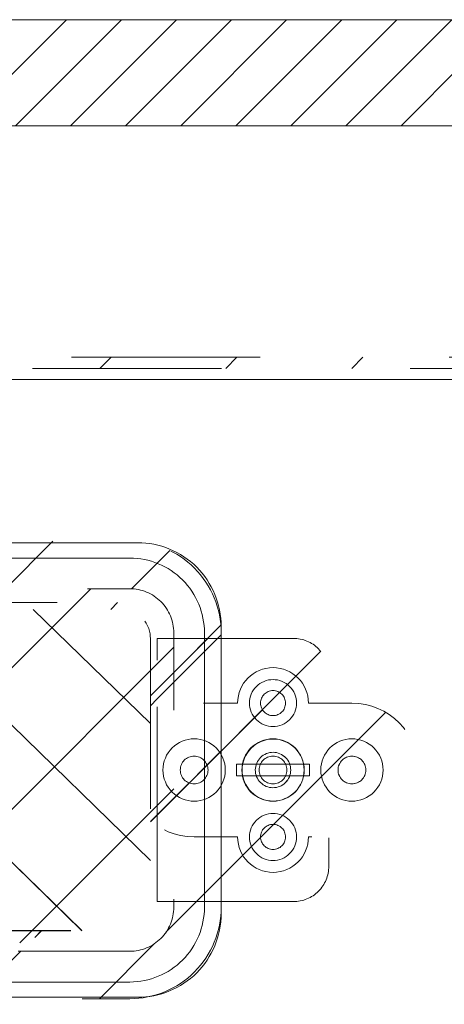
# Model space of a CAD drawing. Header units: inches. Extents: x -416 to -272, y -73 to 47.
# Tile 131 of 206: x -303.17 to -300.18, y -20.46 to -13.51. Entities that reach past the tile are written whole.
import ezdxf

# ---------------------------------------------------------------- set-up
doc = ezdxf.new("R2010")
doc.units = ezdxf.units.IN
doc.header["$LTSCALE"] = 32
doc.header["$MEASUREMENT"] = 0
doc.linetypes.add('Dash Style-1', pattern=[0.083328, 0.041656, -0.041672])
for name, color, linetype, lineweight in [('DashLine', 7, 'Continuous', 13), ('DashLineFill', 7, 'Dash Style-1', 13), ('Drawing', 7, 'Continuous', 18), ('Metal-Black', 7, 'Continuous', 18), ('Metal-UtilityGrommet', 7, 'Continuous', 13), ('None', 7, 'Continuous', 18), ('SolidLine', 7, 'Continuous', 15), ('Wood_1-H', 7, 'Continuous', 13)]:
    doc.layers.add(name, color=color, linetype=linetype, lineweight=lineweight)
doc.layers.add('Electrical', color=1, linetype='Dash Style-1', lineweight=15, true_color=0xff0000)
doc.layers.add('Textile-Cushion', color=7, linetype='Continuous', lineweight=18, true_color=0x4c4c4c)
pattern_1 = [(45, (0, 0), (-1.61302, 1.935715), []), (45, (-1.0608, 1.0608), (-0.472346, 0.4167613), [])]

# ---------------------------------------------------------------- blocks, each defined once
blk = doc.blocks.new('Group-22')
at = {"layer": 'DashLineFill', "linetype": 'Continuous', "lineweight": 13}
h = blk.add_hatch(dxfattribs=at)
h.set_pattern_fill('Steel', color=253, style=0, pattern_type=2)
h.set_pattern_definition(pattern_1)
h.paths.add_polyline_path([(-0.0472, 0.1575), (69.7717, 0.1575), (69.7717, 0.0787), (-0.0472, 0.0787)])
at = {"layer": 'DashLineFill', "flags": 128}
blk.add_lwpolyline([(-0.0472, 0.1575), (69.7717, 0.1575), (69.7717, 0.0787), (-0.0472, 0.0787)], close=True, dxfattribs=at)
blk = doc.blocks.new('Group-23')
at = {"layer": 'None'}
blk.add_blockref('Group-22', (0, 0), dxfattribs=at)
blk = doc.blocks.new('SL Desktop Screen (2D)-1')
at = {"layer": 'None'}
blk.add_blockref('Group-23', (0, 0), dxfattribs=at)
at = {"layer": 'Drawing', "color": 0, "flags": 1}
for tag in ['Tag', 'Catalog', 'Option1', 'Option2', 'Option3', 'Option4', 'Option5', 'Option6', 'Option7', 'Option8', 'Option9', 'Option10', 'Option11', 'Option12', 'Custom', 'FinishGroup', 'Discount', 'Item2', 'Item3', 'Item6', 'Item9', 'Item10', 'Item12', 'Item13', 'Item16', 'Item19', 'Item20', 'Item21', 'Item22', 'Item23', 'Item24', 'Item25', 'Item8', 'Item18', 'Item1', 'Item4', 'Item5', 'Item7', 'Item11', 'Item14', 'Item15', 'Item17']:
    blk.add_attdef(tag, (16.542, -15.8769), '', height=0.00709, dxfattribs=at)
blk = doc.blocks.new('Group-30')
at = {"layer": 'DashLine', "flags": 128}
for points in [[(6.3903, 0.2188), (6.4117, 0.2177), (6.4329, 0.2145), (6.4538, 0.2093), (6.474, 0.2021), (6.4934, 0.1929), (6.5118, 0.1819), (6.529, 0.1691), (6.545, 0.1547), (6.5594, 0.1388), (6.5722, 0.1215), (6.5832, 0.1031), (6.5924, 0.0837), (6.5996, 0.0635), (6.6048, 0.0427), (6.608, 0.0214), (6.609, 0), (6.608, -0.0214), (6.6048, -0.0427), (6.5996, -0.0635), (6.5924, -0.0837), (6.5832, -0.1031), (6.5722, -0.1215), (6.5594, -0.1388), (6.545, -0.1547), (6.529, -0.1691), (6.5118, -0.1819), (6.4934, -0.1929), (6.474, -0.2021), (6.4538, -0.2093), (6.4329, -0.2145), (6.4117, -0.2177), (6.3903, -0.2188), (6.3688, -0.2177), (6.3476, -0.2145), (6.3268, -0.2093), (6.3066, -0.2021), (6.2872, -0.1929), (6.2687, -0.1819), (6.2515, -0.1691), (6.2356, -0.1547), (6.2212, -0.1388), (6.2084, -0.1215), (6.1974, -0.1031), (6.1882, -0.0837), (6.1809, -0.0635), (6.1757, -0.0427), (6.1726, -0.0214), (6.1715, 0), (6.1726, 0.0214), (6.1757, 0.0427), (6.1809, 0.0635), (6.1882, 0.0837), (6.1974, 0.1031), (6.2084, 0.1215), (6.2212, 0.1388), (6.2356, 0.1547), (6.2515, 0.1691), (6.2687, 0.1819), (6.2872, 0.1929), (6.3066, 0.2021), (6.3268, 0.2093), (6.3476, 0.2145), (6.3688, 0.2177)], [(6.3905, 0.125), (6.4027, 0.1243), (6.4149, 0.1225), (6.4267, 0.1194), (6.4383, 0.1152), (6.4493, 0.1099), (6.4598, 0.1035), (6.4696, 0.0962), (6.4787, 0.0879), (6.4868, 0.0787), (6.4941, 0.0688), (6.5003, 0.0583), (6.5055, 0.0472), (6.5096, 0.0356), (6.5125, 0.0237), (6.5142, 0.0115), (6.5148, -0.0007), (6.5141, -0.013), (6.5122, -0.0251), (6.5092, -0.037), (6.505, -0.0485), (6.4997, -0.0596), (6.4933, -0.07), (6.4859, -0.0799), (6.4776, -0.0889), (6.4685, -0.0971), (6.4586, -0.1043), (6.4481, -0.1106), (6.4369, -0.1158), (6.4254, -0.1198), (6.4134, -0.1227), (6.4013, -0.1245), (6.389, -0.125), (6.3768, -0.1243), (6.3647, -0.1225), (6.3528, -0.1194), (6.3413, -0.1152), (6.3302, -0.1099), (6.3197, -0.1035), (6.3099, -0.0962), (6.3009, -0.0879), (6.2927, -0.0787), (6.2854, -0.0688), (6.2792, -0.0583), (6.274, -0.0472), (6.2699, -0.0356), (6.267, -0.0237), (6.2653, -0.0115), (6.2648, 0.0007), (6.2654, 0.013), (6.2673, 0.0251), (6.2704, 0.037), (6.2746, 0.0485), (6.2799, 0.0596), (6.2862, 0.07), (6.2936, 0.0799), (6.3019, 0.0889), (6.311, 0.0971), (6.3209, 0.1043), (6.3315, 0.1106), (6.3426, 0.1158), (6.3542, 0.1198), (6.3661, 0.1227), (6.3782, 0.1245)], [(6.1318, 0.0417), (6.6477, 0.0417), (6.6477, -0.0417), (6.1318, -0.0417)]]:
    blk.add_lwpolyline(points, close=True, dxfattribs=at)
blk = doc.blocks.new('Group-32')
at = {"layer": 'Textile-Cushion', "color": 31, "true_color": 0xffc198}
for p, q in [((2.7107, 1.1339), (5.0405, -1.1339)), ((3.7036, 1.1339), (5.5236, -0.6376)), ((4.6965, 1.1339), (5.5236, 0.3288))]:
    blk.add_line(p, q, dxfattribs=at)
blk = doc.blocks.new('Group-33')
at = {"layer": 'Textile-Cushion', "color": 31, "true_color": 0xffc198}
blk.add_blockref('Group-32', (0, 0), dxfattribs=at)
blk = doc.blocks.new('SBDXF2-Shroud (2D)')
at = {"layer": 'DashLineFill', "linetype": 'Continuous', "lineweight": 13}
h = blk.add_hatch(dxfattribs=at)
h.set_pattern_fill('Steel', color=253, style=0, pattern_type=2)
h.set_pattern_definition(pattern_1)
edge = h.paths.add_edge_path()
edge.add_line((-5.5709, 0.9311), (-5.5709, -0.9311))
edge.add_arc((-5.3209, -0.9311), 0.25, 180, 270)
edge.add_line((-5.3209, -1.1811), (5.3209, -1.1811))
edge.add_arc((5.3209, -0.9311), 0.25, 270, 360)
edge.add_line((5.5709, -0.9311), (5.5709, 0.9311))
edge.add_arc((5.3209, 0.9311), 0.25, 0, 90)
edge.add_line((5.3209, 1.1811), (-5.3209, 1.1811))
edge.add_arc((-5.3209, 0.9311), 0.25, 90, 135)
edge.add_arc((-5.3209, 0.9311), 0.25, 135, 180)
edge.add_line((-5.5709, 0.9311), (-5.5709, 0.9311))
edge = h.paths.add_edge_path()
edge.add_arc((-5.3209, -0.9311), 0.2028, 180, 270, ccw=False)
edge.add_line((-5.5236, -0.9311), (-5.5236, 0.9311))
edge.add_arc((-5.3209, 0.9311), 0.2028, 90, 180, ccw=False)
edge.add_line((-5.3209, 1.1339), (5.3209, 1.1339))
edge.add_arc((5.3209, 0.9311), 0.2028, 0, 90, ccw=False)
edge.add_line((5.5236, 0.9311), (5.5236, -0.9311))
edge.add_arc((5.3209, -0.9311), 0.2028, -90, 0, ccw=False)
edge.add_line((5.3209, -1.1339), (-5.3209, -1.1339))
h = blk.add_hatch(dxfattribs=at)
h.set_pattern_fill('Steel', color=253, style=0, pattern_type=2)
h.set_pattern_definition(pattern_1)
edge = h.paths.add_edge_path()
edge.add_line((6.5335, -0.9291), (5.5709, -0.9291))
edge.add_line((5.5709, -0.9291), (5.5709, 0.9291))
edge.add_line((5.5709, 0.9291), (6.5335, 0.9291))
edge.add_arc((6.5335, 0.6791), 0.25, 0, 90, ccw=False)
edge.add_line((6.7835, 0.6791), (6.7835, -0.6791))
edge.add_arc((6.5335, -0.6791), 0.25, 315, 360, ccw=False)
edge.add_arc((6.5335, -0.6791), 0.25, 270, 315, ccw=False)
edge.add_line((6.5335, -0.9291), (6.5335, -0.9291))
at = {"layer": 'DashLineFill', "flags": 128}
for points in [[(-5.5709, 0.9311), (-5.5709, -0.9311, 0.414214), (-5.3209, -1.1811), (5.3209, -1.1811, 0.414214), (5.5709, -0.9311), (5.5709, 0.9311, 0.414214), (5.3209, 1.1811), (-5.3209, 1.1811, 0.198912), (-5.4976, 1.1079, 0.198912), (-5.5709, 0.9311)], [(-5.3209, -1.1339, -0.414214), (-5.5236, -0.9311), (-5.5236, 0.9311, -0.414214), (-5.3209, 1.1339), (5.3209, 1.1339, -0.414214), (5.5236, 0.9311), (5.5236, -0.9311, -0.414214), (5.3209, -1.1339)], [(6.5335, -0.9291), (5.5709, -0.9291), (5.5709, 0.9291), (6.5335, 0.9291, -0.414214), (6.7835, 0.6791), (6.7835, -0.6791, -0.198912), (6.7102, -0.8559, -0.198912), (6.5335, -0.9291)]]:
    blk.add_lwpolyline(points, format="xyb", close=True, dxfattribs=at)
at = {"layer": 'Metal-Black', "color": 7}
blk.add_blockref('Group-30', (0, 0), dxfattribs=at)
at = {"layer": 'Metal-UtilityGrommet', "color": 7}
blk.add_blockref('Group-33', (0, 0), dxfattribs=at)
blk = doc.blocks.new('Group-34')
at = {"layer": 'DashLine', "flags": 128}
for points in [[(42.3942, -5.0962), (42.4157, -5.0973), (42.4369, -5.1004), (42.4577, -5.1056), (42.4779, -5.1129), (42.4973, -5.122), (42.5157, -5.1331), (42.533, -5.1459), (42.5489, -5.1603), (42.5633, -5.1762), (42.5761, -5.1934), (42.5871, -5.2118), (42.5963, -5.2312), (42.6035, -5.2515), (42.6088, -5.2723), (42.6119, -5.2935), (42.613, -5.315), (42.6119, -5.3364), (42.6088, -5.3576), (42.6035, -5.3785), (42.5963, -5.3987), (42.5871, -5.4181), (42.5761, -5.4365), (42.5633, -5.4537), (42.5489, -5.4696), (42.533, -5.4841), (42.5157, -5.4968), (42.4973, -5.5079), (42.4779, -5.5171), (42.4577, -5.5243), (42.4369, -5.5295), (42.4157, -5.5327), (42.3942, -5.5337), (42.3728, -5.5327), (42.3515, -5.5295), (42.3307, -5.5243), (42.3105, -5.5171), (42.2911, -5.5079), (42.2727, -5.4968), (42.2554, -5.4841), (42.2395, -5.4696), (42.2251, -5.4537), (42.2123, -5.4365), (42.2013, -5.4181), (42.1921, -5.3987), (42.1849, -5.3785), (42.1797, -5.3576), (42.1765, -5.3364), (42.1755, -5.315), (42.1765, -5.2935), (42.1797, -5.2723), (42.1849, -5.2515), (42.1921, -5.2312), (42.2013, -5.2118), (42.2123, -5.1934), (42.2251, -5.1762), (42.2395, -5.1603), (42.2554, -5.1459), (42.2727, -5.1331), (42.2911, -5.122), (42.3105, -5.1129), (42.3307, -5.1056), (42.3515, -5.1004), (42.3728, -5.0973)], [(42.3944, -5.19), (42.4067, -5.1906), (42.4188, -5.1925), (42.4307, -5.1956), (42.4422, -5.1998), (42.4533, -5.2051), (42.4637, -5.2114), (42.4736, -5.2188), (42.4826, -5.2271), (42.4908, -5.2362), (42.498, -5.2461), (42.5043, -5.2567), (42.5095, -5.2678), (42.5135, -5.2794), (42.5164, -5.2913), (42.5182, -5.3034), (42.5187, -5.3157), (42.518, -5.3279), (42.5162, -5.3401), (42.5131, -5.3519), (42.5089, -5.3635), (42.5036, -5.3745), (42.4972, -5.385), (42.4899, -5.3948), (42.4816, -5.4039), (42.4724, -5.412), (42.4625, -5.4193), (42.452, -5.4255), (42.4409, -5.4307), (42.4293, -5.4348), (42.4174, -5.4377), (42.4052, -5.4394), (42.393, -5.44), (42.3807, -5.4393), (42.3686, -5.4374), (42.3567, -5.4344), (42.3452, -5.4302), (42.3341, -5.4249), (42.3237, -5.4185), (42.3138, -5.4111), (42.3048, -5.4028), (42.2966, -5.3937), (42.2894, -5.3838), (42.2831, -5.3733), (42.2779, -5.3621), (42.2739, -5.3506), (42.271, -5.3386), (42.2692, -5.3265), (42.2687, -5.3142), (42.2694, -5.302), (42.2712, -5.2899), (42.2743, -5.278), (42.2785, -5.2665), (42.2838, -5.2554), (42.2902, -5.2449), (42.2975, -5.2351), (42.3058, -5.2261), (42.315, -5.2179), (42.3249, -5.2106), (42.3354, -5.2044), (42.3465, -5.1992), (42.3581, -5.1951), (42.37, -5.1922), (42.3822, -5.1905)], [(42.1358, -5.2732), (42.6516, -5.2732), (42.6516, -5.3567), (42.1358, -5.3567)]]:
    blk.add_lwpolyline(points, close=True, dxfattribs=at)
blk = doc.blocks.new('Group-36')
at = {"layer": 'Textile-Cushion', "color": 31, "true_color": 0xffc198}
for p, q in [((38.7146, -4.1811), (41.0445, -6.4488)), ((39.7075, -4.1811), (41.5276, -5.9526)), ((40.7005, -4.1811), (41.5276, -4.9861))]:
    blk.add_line(p, q, dxfattribs=at)
blk = doc.blocks.new('Group-37')
at = {"layer": 'Textile-Cushion', "color": 31, "true_color": 0xffc198}
blk.add_blockref('Group-36', (0, 0), dxfattribs=at)
blk = doc.blocks.new('Group-38')
at = {"layer": 'DashLineFill', "linetype": 'Continuous', "lineweight": 13}
h = blk.add_hatch(dxfattribs=at)
h.set_pattern_fill('Steel', color=253, style=0, pattern_type=2)
h.set_pattern_definition(pattern_1)
edge = h.paths.add_edge_path()
edge.add_line((30.4331, -4.3839), (30.4331, -6.2461))
edge.add_arc((30.6831, -6.2461), 0.25, 180, 270)
edge.add_line((30.6831, -6.4961), (41.3248, -6.4961))
edge.add_arc((41.3248, -6.2461), 0.25, 270, 360)
edge.add_line((41.5748, -6.2461), (41.5748, -4.3839))
edge.add_arc((41.3248, -4.3839), 0.25, 360, 450)
edge.add_line((41.3248, -4.1339), (30.6831, -4.1339))
edge.add_arc((30.6831, -4.3839), 0.25, 90, 135)
edge.add_arc((30.6831, -4.3839), 0.25, 135, 180)
edge.add_line((30.4331, -4.3839), (30.4331, -4.3839))
edge = h.paths.add_edge_path()
edge.add_arc((30.6831, -6.2461), 0.2028, 180, 270, ccw=False)
edge.add_line((30.4803, -6.2461), (30.4803, -4.3839))
edge.add_arc((30.6831, -4.3839), 0.2028, 90, 180, ccw=False)
edge.add_line((30.6831, -4.1811), (41.3248, -4.1811))
edge.add_arc((41.3248, -4.3839), 0.2028, 0, 90, ccw=False)
edge.add_line((41.5276, -4.3839), (41.5276, -6.2461))
edge.add_arc((41.3248, -6.2461), 0.2028, -90, 0, ccw=False)
edge.add_line((41.3248, -6.4488), (30.6831, -6.4488))
h = blk.add_hatch(dxfattribs=at)
h.set_pattern_fill('Steel', color=253, style=0, pattern_type=2)
h.set_pattern_definition(pattern_1)
edge = h.paths.add_edge_path()
edge.add_line((42.5374, -6.2441), (41.5748, -6.2441))
edge.add_line((41.5748, -6.2441), (41.5748, -4.3858))
edge.add_line((41.5748, -4.3858), (42.5374, -4.3858))
edge.add_arc((42.5374, -4.6358), 0.25, 0, 90, ccw=False)
edge.add_line((42.7874, -4.6358), (42.7874, -5.9941))
edge.add_arc((42.5374, -5.9941), 0.25, -45, 0, ccw=False)
edge.add_arc((42.5374, -5.9941), 0.25, 270, 315, ccw=False)
edge.add_line((42.5374, -6.2441), (42.5374, -6.2441))
at = {"layer": 'DashLineFill', "flags": 128}
for points in [[(30.4331, -4.3839), (30.4331, -6.2461, 0.414214), (30.6831, -6.4961), (41.3248, -6.4961, 0.414214), (41.5748, -6.2461), (41.5748, -4.3839, 0.414214), (41.3248, -4.1339), (30.6831, -4.1339, 0.198912), (30.5063, -4.2071, 0.198912), (30.4331, -4.3839)], [(30.6831, -6.4488, -0.414214), (30.4803, -6.2461), (30.4803, -4.3839, -0.414214), (30.6831, -4.1811), (41.3248, -4.1811, -0.414214), (41.5276, -4.3839), (41.5276, -6.2461, -0.414214), (41.3248, -6.4488)], [(42.5374, -6.2441), (41.5748, -6.2441), (41.5748, -4.3858), (42.5374, -4.3858, -0.414214), (42.7874, -4.6358), (42.7874, -5.9941, -0.198912), (42.7142, -6.1709, -0.198912), (42.5374, -6.2441)]]:
    blk.add_lwpolyline(points, format="xyb", close=True, dxfattribs=at)
at = {"layer": 'Metal-Black', "color": 7}
blk.add_blockref('Group-34', (0, 0), dxfattribs=at)
at = {"layer": 'Metal-UtilityGrommet', "color": 7}
blk.add_blockref('Group-37', (0, 0), dxfattribs=at)
blk = doc.blocks.new('1BPJHN-ShroudBracket (2D)')
at = {"layer": 'DashLineFill', "linetype": 'Continuous', "lineweight": 13}
h = blk.add_hatch(dxfattribs=at)
h.set_pattern_fill('Steel', color=253, style=0, pattern_type=2)
h.set_pattern_definition(pattern_1)
edge = h.paths.add_edge_path()
edge.add_line((0.5571, 0.4724), (0.25, 0.4724))
edge.add_arc((0, 0.4724), 0.25, 0, 180)
edge.add_line((-0.25, 0.4724), (-0.5571, 0.4724))
edge.add_arc((-0.5571, 0), 0.4724, 90, 270)
edge.add_line((-0.5571, -0.4724), (-0.25, -0.4724))
edge.add_arc((0, -0.4724), 0.25, 180, 360)
edge.add_line((0.25, -0.4724), (0.5571, -0.4724))
edge.add_arc((0.5571, 0), 0.4724, 270, 450)
edge.add_line((0.5571, 0.4724), (0.5571, 0.4724))
edge = h.paths.add_edge_path()
edge.add_arc((0, 0), 0.0979, 0, 180, ccw=False)
edge.add_arc((0, 0), 0.0979, 180, 360, ccw=False)
edge = h.paths.add_edge_path()
edge.add_arc((0, 0.4724), 0.0885, 0, 180, ccw=False)
edge.add_arc((0, 0.4724), 0.0885, 180, 360, ccw=False)
edge = h.paths.add_edge_path()
edge.add_arc((-0.5571, 0), 0.098, 0, 180, ccw=False)
edge.add_arc((-0.5571, 0), 0.098, 180, 360, ccw=False)
edge = h.paths.add_edge_path()
edge.add_arc((0.5571, 0), 0.098, 0, 180, ccw=False)
edge.add_arc((0.5571, 0), 0.098, 180, 360, ccw=False)
edge = h.paths.add_edge_path()
edge.add_arc((0, -0.4724), 0.0885, 0, 180, ccw=False)
edge.add_arc((0, -0.4724), 0.0885, 180, 360, ccw=False)
at = {"layer": 'DashLine', "flags": 128}
for points in [[(0, 0.6384), (0.0163, 0.6376), (0.0324, 0.6353), (0.0482, 0.6313), (0.0635, 0.6258), (0.0783, 0.6188), (0.0922, 0.6105), (0.1053, 0.6008), (0.1174, 0.5898), (0.1283, 0.5778), (0.138, 0.5647), (0.1464, 0.5507), (0.1534, 0.536), (0.1589, 0.5206), (0.1628, 0.5048), (0.1652, 0.4887), (0.166, 0.4724), (0.1652, 0.4562), (0.1628, 0.4401), (0.1589, 0.4243), (0.1534, 0.4089), (0.1464, 0.3942), (0.138, 0.3802), (0.1283, 0.3671), (0.1174, 0.3551), (0.1053, 0.3441), (0.0922, 0.3344), (0.0783, 0.326), (0.0635, 0.3191), (0.0482, 0.3136), (0.0324, 0.3096), (0.0163, 0.3072), (0, 0.3064), (-0.0163, 0.3072), (-0.0324, 0.3096), (-0.0482, 0.3136), (-0.0635, 0.3191), (-0.0783, 0.326), (-0.0922, 0.3344), (-0.1053, 0.3441), (-0.1174, 0.3551), (-0.1283, 0.3671), (-0.138, 0.3802), (-0.1464, 0.3942), (-0.1534, 0.4089), (-0.1589, 0.4243), (-0.1628, 0.4401), (-0.1652, 0.4562), (-0.166, 0.4724), (-0.1652, 0.4887), (-0.1628, 0.5048), (-0.1589, 0.5206), (-0.1534, 0.536), (-0.1464, 0.5507), (-0.138, 0.5647), (-0.1283, 0.5778), (-0.1174, 0.5898), (-0.1053, 0.6008), (-0.0922, 0.6105), (-0.0783, 0.6188), (-0.0635, 0.6258), (-0.0482, 0.6313), (-0.0324, 0.6353), (-0.0163, 0.6376)], [(-0.5571, 0.22), (-0.5355, 0.2189), (-0.5142, 0.2158), (-0.4932, 0.2105), (-0.4729, 0.2033), (-0.4534, 0.194), (-0.4349, 0.1829), (-0.4175, 0.1701), (-0.4015, 0.1556), (-0.387, 0.1396), (-0.3742, 0.1222), (-0.3631, 0.1037), (-0.3538, 0.0842), (-0.3466, 0.0639), (-0.3413, 0.0429), (-0.3381, 0.0216), (-0.3371, 0), (-0.3381, -0.0216), (-0.3413, -0.0429), (-0.3466, -0.0639), (-0.3538, -0.0842), (-0.3631, -0.1037), (-0.3742, -0.1222), (-0.387, -0.1396), (-0.4015, -0.1556), (-0.4175, -0.1701), (-0.4349, -0.1829), (-0.4534, -0.194), (-0.4729, -0.2033), (-0.4932, -0.2105), (-0.5142, -0.2158), (-0.5355, -0.2189), (-0.5571, -0.22), (-0.5787, -0.2189), (-0.6, -0.2158), (-0.6209, -0.2105), (-0.6413, -0.2033), (-0.6608, -0.194), (-0.6793, -0.1829), (-0.6967, -0.1701), (-0.7127, -0.1556), (-0.7271, -0.1396), (-0.74, -0.1222), (-0.7511, -0.1037), (-0.7603, -0.0842), (-0.7676, -0.0639), (-0.7729, -0.0429), (-0.776, -0.0216), (-0.7771, 0), (-0.776, 0.0216), (-0.7729, 0.0429), (-0.7676, 0.0639), (-0.7603, 0.0842), (-0.7511, 0.1037), (-0.74, 0.1222), (-0.7271, 0.1396), (-0.7127, 0.1556), (-0.6967, 0.1701), (-0.6793, 0.1829), (-0.6608, 0.194), (-0.6413, 0.2033), (-0.6209, 0.2105), (-0.6, 0.2158), (-0.5787, 0.2189)], [(0, 0.22), (0.0216, 0.2189), (0.0429, 0.2158), (0.0639, 0.2105), (0.0842, 0.2033), (0.1037, 0.194), (0.1222, 0.1829), (0.1396, 0.1701), (0.1556, 0.1556), (0.1701, 0.1396), (0.1829, 0.1222), (0.194, 0.1037), (0.2033, 0.0842), (0.2105, 0.0639), (0.2158, 0.0429), (0.2189, 0.0216), (0.22, 0), (0.2189, -0.0216), (0.2158, -0.0429), (0.2105, -0.0639), (0.2033, -0.0842), (0.194, -0.1037), (0.1829, -0.1222), (0.1701, -0.1396), (0.1556, -0.1556), (0.1396, -0.1701), (0.1222, -0.1829), (0.1037, -0.194), (0.0842, -0.2033), (0.0639, -0.2105), (0.0429, -0.2158), (0.0216, -0.2189), (0, -0.22), (-0.0216, -0.2189), (-0.0429, -0.2158), (-0.0639, -0.2105), (-0.0842, -0.2033), (-0.1037, -0.194), (-0.1222, -0.1829), (-0.1396, -0.1701), (-0.1556, -0.1556), (-0.1701, -0.1396), (-0.1829, -0.1222), (-0.194, -0.1037), (-0.2033, -0.0842), (-0.2105, -0.0639), (-0.2158, -0.0429), (-0.2189, -0.0216), (-0.22, 0), (-0.2189, 0.0216), (-0.2158, 0.0429), (-0.2105, 0.0639), (-0.2033, 0.0842), (-0.194, 0.1037), (-0.1829, 0.1222), (-0.1701, 0.1396), (-0.1556, 0.1556), (-0.1396, 0.1701), (-0.1222, 0.1829), (-0.1037, 0.194), (-0.0842, 0.2033), (-0.0639, 0.2105), (-0.0429, 0.2158), (-0.0216, 0.2189)], [(0.5571, 0.22), (0.5787, 0.2189), (0.6, 0.2158), (0.6209, 0.2105), (0.6413, 0.2033), (0.6608, 0.194), (0.6793, 0.1829), (0.6967, 0.1701), (0.7127, 0.1556), (0.7271, 0.1396), (0.74, 0.1222), (0.7511, 0.1037), (0.7603, 0.0842), (0.7676, 0.0639), (0.7729, 0.0429), (0.776, 0.0216), (0.7771, 0), (0.776, -0.0216), (0.7729, -0.0429), (0.7676, -0.0639), (0.7603, -0.0842), (0.7511, -0.1037), (0.74, -0.1222), (0.7271, -0.1396), (0.7127, -0.1556), (0.6967, -0.1701), (0.6793, -0.1829), (0.6608, -0.194), (0.6413, -0.2033), (0.6209, -0.2105), (0.6, -0.2158), (0.5787, -0.2189), (0.5571, -0.22), (0.5355, -0.2189), (0.5142, -0.2158), (0.4932, -0.2105), (0.4729, -0.2033), (0.4534, -0.194), (0.4349, -0.1829), (0.4175, -0.1701), (0.4015, -0.1556), (0.387, -0.1396), (0.3742, -0.1222), (0.3631, -0.1037), (0.3538, -0.0842), (0.3466, -0.0639), (0.3413, -0.0429), (0.3381, -0.0216), (0.3371, 0), (0.3381, 0.0216), (0.3413, 0.0429), (0.3466, 0.0639), (0.3538, 0.0842), (0.3631, 0.1037), (0.3742, 0.1222), (0.387, 0.1396), (0.4015, 0.1556), (0.4175, 0.1701), (0.4349, 0.1829), (0.4534, 0.194), (0.4729, 0.2033), (0.4932, 0.2105), (0.5142, 0.2158), (0.5355, 0.2189)], [(0.5571, 0.0979), (0.5667, 0.0975), (0.5762, 0.0961), (0.5855, 0.0937), (0.5946, 0.0905), (0.6033, 0.0864), (0.6115, 0.0814), (0.6192, 0.0757), (0.6263, 0.0693), (0.6328, 0.0621), (0.6385, 0.0544), (0.6435, 0.0462), (0.6476, 0.0375), (0.6508, 0.0284), (0.6532, 0.0191), (0.6546, 0.0096), (0.655, 0), (0.6546, -0.0096), (0.6532, -0.0191), (0.6508, -0.0284), (0.6476, -0.0375), (0.6435, -0.0462), (0.6385, -0.0544), (0.6328, -0.0621), (0.6263, -0.0693), (0.6192, -0.0757), (0.6115, -0.0814), (0.6033, -0.0864), (0.5946, -0.0905), (0.5855, -0.0937), (0.5762, -0.0961), (0.5667, -0.0975), (0.5571, -0.098), (0.5475, -0.0975), (0.538, -0.0961), (0.5287, -0.0937), (0.5196, -0.0905), (0.5109, -0.0864), (0.5027, -0.0814), (0.4949, -0.0757), (0.4878, -0.0693), (0.4814, -0.0621), (0.4756, -0.0544), (0.4707, -0.0462), (0.4666, -0.0375), (0.4634, -0.0284), (0.461, -0.0191), (0.4596, -0.0096), (0.4591, 0), (0.4596, 0.0096), (0.461, 0.0191), (0.4634, 0.0284), (0.4666, 0.0375), (0.4707, 0.0462), (0.4756, 0.0544), (0.4814, 0.0621), (0.4878, 0.0693), (0.4949, 0.0757), (0.5027, 0.0814), (0.5109, 0.0864), (0.5196, 0.0905), (0.5287, 0.0937), (0.538, 0.0961), (0.5475, 0.0975)], [(0, -0.3064), (0.0163, -0.3072), (0.0324, -0.3096), (0.0482, -0.3136), (0.0635, -0.3191), (0.0783, -0.326), (0.0922, -0.3344), (0.1053, -0.3441), (0.1174, -0.3551), (0.1283, -0.3671), (0.138, -0.3802), (0.1464, -0.3942), (0.1534, -0.4089), (0.1589, -0.4243), (0.1628, -0.4401), (0.1652, -0.4562), (0.166, -0.4724), (0.1652, -0.4887), (0.1628, -0.5048), (0.1589, -0.5206), (0.1534, -0.536), (0.1464, -0.5507), (0.138, -0.5647), (0.1283, -0.5778), (0.1174, -0.5898), (0.1053, -0.6008), (0.0922, -0.6105), (0.0783, -0.6188), (0.0635, -0.6258), (0.0482, -0.6313), (0.0324, -0.6353), (0.0163, -0.6376), (0, -0.6384), (-0.0163, -0.6376), (-0.0324, -0.6353), (-0.0482, -0.6313), (-0.0635, -0.6258), (-0.0783, -0.6188), (-0.0922, -0.6105), (-0.1053, -0.6008), (-0.1174, -0.5898), (-0.1283, -0.5778), (-0.138, -0.5647), (-0.1464, -0.5507), (-0.1534, -0.536), (-0.1589, -0.5206), (-0.1628, -0.5048), (-0.1652, -0.4887), (-0.166, -0.4724), (-0.1652, -0.4562), (-0.1628, -0.4401), (-0.1589, -0.4243), (-0.1534, -0.4089), (-0.1464, -0.3942), (-0.138, -0.3802), (-0.1283, -0.3671), (-0.1174, -0.3551), (-0.1053, -0.3441), (-0.0922, -0.3344), (-0.0783, -0.326), (-0.0635, -0.3191), (-0.0482, -0.3136), (-0.0324, -0.3096), (-0.0163, -0.3072)]]:
    blk.add_lwpolyline(points, close=True, dxfattribs=at)
at = {"layer": 'DashLineFill', "flags": 128}
for points in [[(0.5571, 0.4724), (0.25, 0.4724, 1), (-0.25, 0.4724), (-0.5571, 0.4724, 1), (-0.5571, -0.4724), (-0.25, -0.4724, 1), (0.25, -0.4724), (0.5571, -0.4724, 1), (0.5571, 0.4724)], [(-0.0885, 0.4724, -1), (0.0885, 0.4724, -1)], [(-0.655, 0, -1), (-0.4591, 0, -1)], [(-0.098, 0, -1), (0.0979, 0, -1)], [(0.4591, 0, -1), (0.655, 0, -1)], [(-0.0885, -0.4724, -1), (0.0885, -0.4724, -1)]]:
    blk.add_lwpolyline(points, format="xyb", close=True, dxfattribs=at)
blk = doc.blocks.new('Group-42')
at = {"layer": 'DashLine', "flags": 128}
blk.add_lwpolyline([(1.1142, -2.5591), (70.8937, -2.5591), (70.8937, -30), (1.1142, -30)], close=True, dxfattribs=at)
at = {"layer": 'SolidLine', "flags": 128}
blk.add_lwpolyline([(1.1142, -2.5591), (70.8937, -2.5591), (70.8937, -30), (1.1142, -30)], close=True, dxfattribs=at)
at = {"layer": 'SolidLine', "color": 7}
for name, p in [('SBDXF2-Shroud (2D)', (36.0039, -5.315)), ('Group-38', (0, 0)), ('1BPJHN-ShroudBracket (2D)', (42.3937, -5.315))]:
    blk.add_blockref(name, p, dxfattribs=at)
blk = doc.blocks.new('Group-44')
at = {"layer": 'Textile-Cushion', "color": 31, "linetype": 'Continuous', "true_color": 0xffc198}
for p, q in [((5.0826, 1.2795), (2.5826, -1.2204)), ((5.6693, 0.8662), (3.5826, -1.2204)), ((5.6693, -0.1338), (4.5826, -1.2204))]:
    blk.add_line(p, q, dxfattribs=at)
blk = doc.blocks.new('SlateShroudSleeve (2D)')
at = {"layer": 'DashLineFill', "linetype": 'Continuous', "lineweight": 13}
h = blk.add_hatch(dxfattribs=at)
h.set_pattern_fill('Steel', color=253, style=0, pattern_type=2)
h.set_pattern_definition(pattern_1)
edge = h.paths.add_edge_path()
edge.add_line((-6.0039, 0.9685), (-6.0039, -0.9685))
edge.add_arc((-5.3583, -0.9685), 0.6457, 180, 225)
edge.add_arc((-5.3583, -0.9685), 0.6457, 225, 270)
edge.add_line((-5.3583, -1.6142), (5.3583, -1.6142))
edge.add_arc((5.3583, -0.9685), 0.6457, 270, 360)
edge.add_line((6.0039, -0.9685), (6.0039, 0.9685))
edge.add_arc((5.3583, 0.9685), 0.6457, 0, 45)
edge.add_arc((5.3583, 0.9685), 0.6457, 45, 90)
edge.add_line((5.3583, 1.6142), (-5.3583, 1.6142))
edge.add_arc((-5.3583, 0.9685), 0.6457, 90, 180)
edge.add_line((-6.0039, 0.9685), (-6.0039, 0.9685))
edge = h.paths.add_edge_path()
edge.add_arc((-5.3583, -0.9685), 0.311, 225, 270, ccw=False)
edge.add_arc((-5.3583, -0.9685), 0.311, 180, 225, ccw=False)
edge.add_line((-5.6693, -0.9685), (-5.6693, 0.9685))
edge.add_arc((-5.3583, 0.9685), 0.311, 90, 180, ccw=False)
edge.add_line((-5.3583, 1.2795), (5.3583, 1.2795))
edge.add_arc((5.3583, 0.9685), 0.311, 45, 90, ccw=False)
edge.add_arc((5.3583, 0.9685), 0.311, 0, 45, ccw=False)
edge.add_line((5.6693, 0.9685), (5.6693, -0.9685))
edge.add_arc((5.3583, -0.9685), 0.311, 270, 360, ccw=False)
edge.add_line((5.3583, -1.2795), (-5.3583, -1.2795))
at = {"layer": 'DashLine', "lineweight": 13, "transparency": 33554687, "flags": 128}
blk.add_lwpolyline([(-5.8858, 0.9685, -0.414214), (-5.3583, 1.4961), (5.3583, 1.4961, -0.414214), (5.8858, 0.9685), (5.8858, -0.9685, -0.414214), (5.3583, -1.4961), (-5.3583, -1.4961, -0.414214), (-5.8858, -0.9685)], format="xyb", close=True, dxfattribs=at)
at = {"layer": 'DashLineFill', "lineweight": 13, "flags": 128}
for points in [[(-6.0039, 0.9685), (-6.0039, -0.9685, 0.198912), (-5.8148, -1.4251, 0.198912), (-5.3583, -1.6142), (5.3583, -1.6142, 0.414214), (6.0039, -0.9685), (6.0039, 0.9685, 0.198912), (5.8148, 1.4251, 0.198912), (5.3583, 1.6142), (-5.3583, 1.6142, 0.414214), (-6.0039, 0.9685)], [(-5.3583, -1.2795, -0.198912), (-5.5782, -1.1884, -0.198912), (-5.6693, -0.9685), (-5.6693, 0.9685, -0.414214), (-5.3583, 1.2795), (5.3583, 1.2795, -0.198912), (5.5782, 1.1884, -0.198912), (5.6693, 0.9685), (5.6693, -0.9685, -0.414214), (5.3583, -1.2795)]]:
    blk.add_lwpolyline(points, format="xyb", close=True, dxfattribs=at)
at = {"layer": 'Textile-Cushion', "color": 31, "true_color": 0xffc198}
blk.add_blockref('Group-44', (0, 0), dxfattribs=at)
blk = doc.blocks.new('Group-47')
at = {"layer": 'Electrical', "linetype": 'Continuous', "lineweight": 5, "true_color": 0xdd0000}
h = blk.add_hatch(dxfattribs=at)
h.set_pattern_fill('ElectricalHatch', color=12, style=0, pattern_type=2)
h.set_pattern_definition([(45, (0, 0), (-0.3333333, -0.7222222), [])])
h.paths.add_polyline_path([(21.998, -0.0197), (50.0492, -0.0197), (50.0492, -0.7677), (21.998, -0.7677)])
at = {"layer": 'Electrical', "flags": 128}
blk.add_lwpolyline([(21.998, -0.0197), (50.0492, -0.0197), (50.0492, -0.7677), (21.998, -0.7677)], close=True, dxfattribs=at)
at = {"layer": 'SolidLine', "flags": 128}
for points in [[(0.7874, -0.0197), (71.2598, -0.0197), (71.2598, -0.7677), (0.7874, -0.7677)], [(0.7874, -0.7677), (71.2598, -0.7677), (71.2598, -11.2008), (0.7874, -11.2008)]]:
    blk.add_lwpolyline(points, close=True, dxfattribs=at)
blk.add_lwpolyline([(30.0197, -4.3012, -0.414214), (30.6102, -3.7106), (41.437, -3.7106, -0.414214), (42.0276, -4.3012), (42.0276, -6.3287, -0.414214), (41.437, -6.9193), (30.6102, -6.9193, -0.414214), (30.0197, -6.3287)], format="xyb", close=True, dxfattribs=at)
at = {"layer": 'Wood_1-H', "color": 7}
blk.add_blockref('SlateShroudSleeve (2D)', (36.0236, -5.315), dxfattribs=at)
blk = doc.blocks.new('Group-78')
at = {"layer": 'None'}
for name in ['Group-47', 'Group-42']:
    blk.add_blockref(name, (0, 0), dxfattribs=at)
blk = doc.blocks.new('SL Credenza Desk (2D)')
at = {"layer": 'None'}
blk.add_blockref('Group-78', (0, 0), dxfattribs=at)
at = {"layer": 'Drawing', "color": 0, "flags": 1}
for tag in ['Tag', 'Catalog', 'Option1', 'Option2', 'Option3', 'Option4', 'Option5', 'Option6', 'Option7', 'Option8', 'Option9', 'Option10', 'Option11', 'Option12', 'Custom', 'FinishGroup', 'Discount', 'Item2', 'Item3', 'Item6', 'Item8', 'Item9', 'Item10', 'Item12', 'Item13', 'Item16', 'Item18', 'Item19', 'Item20', 'Item21', 'Item22', 'Item23', 'Item24', 'Item25', 'Item1', 'Item4', 'Item5', 'Item7', 'Item11', 'Item14', 'Item15', 'Item17']:
    blk.add_attdef(tag, (15.7192, -28.999), '', height=0.00709, dxfattribs=at)
blk = doc.blocks.new('Group-79')
at = {"layer": 'Drawing'}
blk.add_blockref('SL Credenza Desk (2D)', (15.6798, 1.4853), dxfattribs=at)
at = {"layer": 'Drawing', "color": 0, "flags": 1}
for tag in ['Tag', 'Catalog', 'Option1', 'Option2', 'Option3', 'Option4', 'Option5', 'Option6', 'Option7', 'Option8', 'Option9', 'Option10', 'Option11', 'Option12', 'Custom', 'FinishGroup', 'Discount', 'Item2', 'Item3', 'Item6', 'Item8', 'Item9', 'Item10', 'Item12', 'Item13', 'Item16', 'Item18', 'Item19', 'Item20', 'Item21', 'Item22', 'Item23', 'Item24', 'Item25', 'Item1', 'Item4', 'Item5', 'Item7', 'Item11', 'Item14', 'Item15', 'Item17']:
    blk.add_attdef(tag, (15.7192, -28.999), '', height=0.00709, dxfattribs=at)

msp = doc.modelspace()

# ---------------------------------------------------------------- block references
at = {"layer": 'Drawing'}
msp.add_blockref('SL Desktop Screen (2D)-1', (-342.7598, -16.0512), dxfattribs=at)

# ---------------------------------------------------------------- next in the draw order: block references
at = {"layer": 'Drawing', "color": 7}
msp.add_blockref('Group-79', (-359.4593, -14.9775), dxfattribs=at)

doc.saveas('drawing.dxf')
